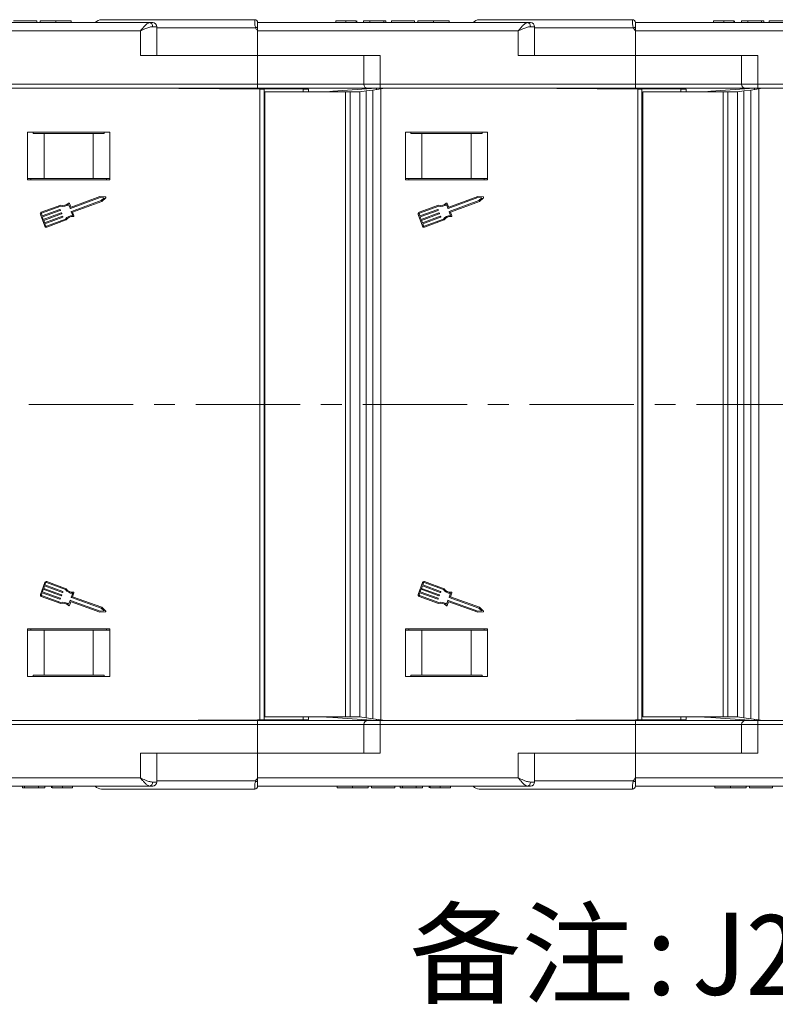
# Model space of a CAD drawing. Header units: millimetres. Extents: x 2816 to 3738, y -75 to 577.
# Tile 16 of 49: x 3480 to 3572, y 50 to 170. Entities that reach past the tile are written whole.
import ezdxf

# ---------------------------------------------------------------- set-up
doc = ezdxf.new("R2010")
doc.units = ezdxf.units.MM
doc.linetypes.add('CENTERX2', pattern=[20.32, 12.7, -2.54, 2.54, -2.54])
doc.styles.add('样式 1', font='仿宋_GB2312.ttf', dxfattribs={"width": 0.8, "height": 6})

msp = doc.modelspace()

# ---------------------------------------------------------------- linework, layer by layer
at = {"color": 7, "linetype": 'Continuous', "lineweight": 15}
for p, q in [((3462.658, 169.731), (3495.508, 169.731)), ((3481.774, 169.931), (3478.953, 169.931)), ((3481.774, 169.931), (3481.774, 169.731)), ((3482.184, 169.931), (3482.184, 169.731)), ((3484.087, 169.931), (3484.087, 169.731)), ((3485.979, 169.931), (3485.979, 169.731)), ((3489.658, 170.081), (3508.308, 170.081)), ((3495.508, 169.731), (3495.89, 169.731)), ((3495.881, 169.231), (3496.39, 169.231)), ((3496.39, 165.731), (3496.39, 169.231)), ((3508.308, 170.081), (3508.308, 170.081)), ((3508.658, 169.731), (3508.658, 169.206)), ((3508.658, 169.731), (3541.508, 169.731)), ((3508.658, 169.206), (3508.658, 168.731)), ((3518.184, 169.931), (3518.184, 169.731)), ((3519.419, 169.931), (3519.419, 169.731)), ((3520.661, 169.931), (3520.661, 169.731)), ((3520.748, 169.931), (3520.748, 169.731)), ((3521.568, 169.931), (3521.568, 169.731)), ((3522.338, 169.931), (3521.568, 169.931)), ((3522.338, 169.931), (3522.338, 169.731)), ((3524.03, 169.931), (3522.338, 169.931)), ((3524.03, 169.931), (3524.03, 169.731)), ((3524.286, 169.931), (3524.03, 169.931)), ((3524.286, 169.931), (3524.286, 169.731)), ((3524.953, 169.931), (3524.953, 169.731)), ((3527.774, 169.931), (3524.953, 169.931)), ((3527.774, 169.931), (3527.774, 169.731)), ((3528.184, 169.931), (3528.184, 169.731)), ((3530.087, 169.931), (3530.087, 169.731)), ((3531.979, 169.931), (3531.979, 169.731)), ((3535.658, 170.081), (3554.308, 170.081)), ((3541.508, 169.731), (3541.89, 169.731)), ((3541.881, 169.231), (3542.39, 169.231)), ((3542.39, 165.731), (3542.39, 169.231)), ((3554.308, 170.081), (3554.308, 170.081)), ((3554.658, 169.731), (3554.658, 169.206)), ((3554.658, 169.731), (3587.508, 169.731)), ((3554.658, 169.206), (3554.658, 168.731)), ((3564.184, 169.931), (3564.184, 169.731)), ((3565.419, 169.931), (3565.419, 169.731)), ((3566.661, 169.931), (3566.661, 169.731)), ((3566.748, 169.931), (3566.748, 169.731)), ((3567.568, 169.931), (3567.568, 169.731)), ((3568.338, 169.931), (3567.568, 169.931)), ((3568.338, 169.931), (3568.338, 169.731)), ((3570.03, 169.931), (3568.338, 169.931)), ((3570.03, 169.931), (3570.03, 169.731)), ((3570.286, 169.931), (3570.03, 169.931)), ((3570.286, 169.931), (3570.286, 169.731)), ((3570.953, 169.931), (3570.953, 169.731)), ((3573.774, 169.931), (3570.953, 169.931)), ((3494.39, 168.731), (3462.658, 168.731)), ((3494.39, 165.731), (3494.39, 168.731)), ((3508.423, 169.081), (3496.39, 169.081)), ((3508.658, 168.731), (3508.658, 165.731)), ((3540.39, 168.731), (3508.658, 168.731)), ((3540.39, 165.731), (3540.39, 168.731)), ((3554.423, 169.081), (3542.39, 169.081)), ((3586.39, 168.731), (3554.658, 168.731)), ((3554.658, 168.731), (3554.658, 165.731)), ((3494.39, 165.731), (3508.658, 165.731)), ((3523.579, 165.731), (3508.658, 165.731)), ((3508.658, 165.731), (3508.658, 162.231)), ((3521.579, 165.731), (3521.579, 162.231)), ((3523.579, 165.731), (3523.579, 162.231)), ((3540.39, 165.731), (3554.658, 165.731)), ((3569.579, 165.731), (3554.658, 165.731)), ((3554.658, 165.731), (3554.658, 162.231)), ((3567.579, 165.731), (3567.579, 162.231)), ((3569.579, 165.731), (3569.579, 162.231)), ((3477.579, 162.231), (3508.658, 162.231)), ((3508.658, 162.231), (3508.658, 161.731)), ((3508.658, 162.231), (3521.579, 162.231)), ((3521.579, 162.231), (3523.579, 162.231)), ((3523.579, 162.231), (3554.658, 162.231)), ((3523.579, 162.231), (3523.579, 161.731)), ((3554.658, 162.231), (3554.658, 161.731)), ((3554.658, 162.231), (3567.579, 162.231)), ((3567.579, 162.231), (3569.579, 162.231)), ((3569.579, 162.231), (3600.658, 162.231)), ((3569.579, 162.231), (3569.579, 161.731)), ((3508.658, 161.731), (3477.579, 161.731)), ((3508.656, 161.661), (3494.158, 161.731)), ((3508.947, 161.634), (3494.158, 161.731)), ((3514.198, 161.634), (3508.656, 161.661)), ((3508.656, 161.636), (3508.656, 161.661)), ((3522.042, 161.731), (3508.658, 161.731)), ((3508.947, 123.231), (3508.947, 161.634)), ((3508.947, 161.634), (3509.447, 161.631)), ((3509.447, 161.631), (3509.447, 123.231)), ((3509.562, 161.281), (3509.562, 123.231)), ((3509.562, 161.281), (3519.363, 161.281)), ((3514.198, 161.634), (3514.855, 161.631)), ((3514.198, 161.281), (3514.198, 161.634)), ((3514.855, 161.631), (3514.855, 161.281)), ((3516.615, 161.281), (3516.891, 161.3)), ((3517.06, 161.312), (3516.891, 161.3)), ((3516.891, 161.3), (3516.891, 161.281)), ((3517.831, 161.365), (3517.06, 161.312)), ((3517.06, 161.281), (3517.06, 161.312)), ((3523.158, 161.731), (3517.831, 161.365)), ((3517.831, 161.365), (3517.831, 161.281)), ((3519.363, 161.281), (3519.363, 123.231)), ((3519.363, 161.281), (3519.924, 161.281)), ((3519.924, 161.281), (3519.924, 123.231)), ((3519.924, 161.281), (3521.092, 161.281)), ((3521.092, 161.281), (3521.88, 161.397)), ((3521.092, 161.281), (3521.092, 123.231)), ((3521.88, 161.397), (3522.702, 161.517)), ((3521.88, 161.397), (3521.88, 123.231)), ((3523.579, 161.731), (3522.079, 161.731)), ((3522.702, 161.517), (3523.686, 161.662)), ((3522.702, 123.231), (3522.702, 161.517)), ((3523.158, 161.584), (3523.158, 161.731)), ((3554.658, 161.731), (3523.579, 161.731)), ((3524.158, 161.731), (3523.686, 161.662)), ((3523.686, 161.662), (3523.686, 123.231)), ((3554.656, 161.661), (3540.158, 161.731)), ((3554.947, 161.634), (3540.158, 161.731)), ((3560.198, 161.634), (3554.656, 161.661)), ((3554.656, 161.636), (3554.656, 161.661)), ((3568.042, 161.731), (3554.658, 161.731)), ((3554.947, 123.231), (3554.947, 161.634)), ((3554.947, 161.634), (3555.447, 161.631)), ((3555.447, 161.631), (3555.447, 123.231)), ((3555.562, 161.281), (3555.562, 123.231)), ((3555.562, 161.281), (3565.363, 161.281)), ((3560.198, 161.634), (3560.855, 161.631)), ((3560.198, 161.281), (3560.198, 161.634)), ((3560.855, 161.631), (3560.855, 161.281)), ((3562.615, 161.281), (3562.891, 161.3)), ((3563.06, 161.312), (3562.891, 161.3)), ((3562.891, 161.3), (3562.891, 161.281)), ((3563.831, 161.365), (3563.06, 161.312)), ((3563.06, 161.281), (3563.06, 161.312)), ((3569.158, 161.731), (3563.831, 161.365)), ((3563.831, 161.365), (3563.831, 161.281)), ((3565.363, 161.281), (3565.363, 123.231)), ((3565.363, 161.281), (3565.924, 161.281)), ((3565.924, 161.281), (3565.924, 123.231)), ((3565.924, 161.281), (3567.092, 161.281)), ((3567.092, 161.281), (3567.88, 161.397)), ((3567.092, 161.281), (3567.092, 123.231)), ((3567.88, 161.397), (3568.702, 161.517)), ((3567.88, 161.397), (3567.88, 123.231)), ((3569.579, 161.731), (3568.079, 161.731)), ((3568.702, 161.517), (3569.686, 161.662)), ((3568.702, 123.231), (3568.702, 161.517)), ((3569.158, 161.584), (3569.158, 161.731)), ((3600.658, 161.731), (3569.579, 161.731)), ((3570.158, 161.731), (3569.686, 161.662)), ((3569.686, 161.662), (3569.686, 123.231)), ((3490.658, 156.381), (3480.658, 156.381)), ((3480.658, 156.381), (3480.658, 150.581)), ((3481.325, 156.231), (3481.325, 156.381)), ((3482.658, 156.231), (3481.325, 156.231)), ((3482.658, 150.731), (3482.658, 156.231)), ((3488.658, 156.231), (3482.658, 156.231)), ((3488.658, 150.731), (3488.658, 156.231)), ((3489.992, 156.231), (3488.658, 156.231)), ((3489.992, 156.381), (3489.992, 156.231)), ((3490.658, 150.581), (3490.658, 156.381)), ((3536.658, 156.381), (3526.658, 156.381)), ((3526.658, 156.381), (3526.658, 150.581)), ((3527.325, 156.231), (3527.325, 156.381)), ((3528.658, 156.231), (3527.325, 156.231)), ((3528.658, 150.731), (3528.658, 156.231)), ((3534.658, 156.231), (3528.658, 156.231)), ((3534.658, 150.731), (3534.658, 156.231)), ((3535.992, 156.231), (3534.658, 156.231)), ((3535.992, 156.381), (3535.992, 156.231)), ((3536.658, 150.581), (3536.658, 156.381)), ((3482.658, 150.731), (3480.658, 150.731)), ((3480.658, 150.581), (3490.658, 150.581)), ((3481.058, 150.731), (3481.058, 150.581)), ((3488.658, 150.731), (3482.658, 150.731)), ((3490.658, 150.731), (3488.658, 150.731)), ((3490.258, 150.731), (3490.258, 150.581)), ((3528.658, 150.731), (3526.658, 150.731)), ((3526.658, 150.581), (3536.658, 150.581)), ((3527.058, 150.731), (3527.058, 150.581)), ((3534.658, 150.731), (3528.658, 150.731)), ((3536.658, 150.731), (3534.658, 150.731)), ((3536.258, 150.731), (3536.258, 150.581)), ((3485.828, 147.118), (3485.658, 147.581)), ((3485.904, 147.281), (3485.745, 147.715)), ((3489.481, 148.418), (3485.869, 147.099)), ((3489.462, 148.547), (3485.945, 147.262)), ((3486, 146.739), (3489.612, 148.059)), ((3486.134, 146.652), (3489.681, 147.948)), ((3490.127, 148.513), (3489.462, 148.547)), ((3489.97, 148.393), (3489.481, 148.418)), ((3489.612, 148.059), (3489.97, 148.393)), ((3489.681, 147.948), (3490.167, 148.403)), ((3531.828, 147.118), (3531.658, 147.581)), ((3531.904, 147.281), (3531.745, 147.715)), ((3535.481, 148.418), (3531.869, 147.099)), ((3535.462, 148.547), (3531.945, 147.262)), ((3532, 146.739), (3535.612, 148.059)), ((3532.134, 146.652), (3535.681, 147.948)), ((3536.127, 148.513), (3535.462, 148.547)), ((3535.97, 148.393), (3535.481, 148.418)), ((3535.612, 148.059), (3535.97, 148.393)), ((3535.681, 147.948), (3536.167, 148.403)), ((3482.212, 146.374), (3482.738, 144.935)), ((3484.704, 147.489), (3482.326, 146.62)), ((3482.332, 146.418), (3482.42, 146.178)), ((3484.711, 147.355), (3482.37, 146.5)), ((3482.42, 146.178), (3484.593, 146.972)), ((3484.637, 146.853), (3482.464, 146.058)), ((3482.573, 145.759), (3484.747, 146.553)), ((3484.79, 146.433), (3482.617, 145.639)), ((3484.634, 146.953), (3484.656, 146.893)), ((3484.788, 146.534), (3484.809, 146.474)), ((3486.15, 146.234), (3485.981, 146.698)), ((3486.303, 146.188), (3486.134, 146.652)), ((3528.212, 146.374), (3528.738, 144.935)), ((3530.704, 147.489), (3528.326, 146.62)), ((3528.332, 146.418), (3528.42, 146.178)), ((3530.711, 147.355), (3528.37, 146.5)), ((3528.42, 146.178), (3530.593, 146.972)), ((3530.637, 146.853), (3528.464, 146.058)), ((3528.573, 145.759), (3530.747, 146.553)), ((3530.79, 146.433), (3528.617, 145.639)), ((3530.634, 146.953), (3530.656, 146.893)), ((3530.788, 146.534), (3530.809, 146.474)), ((3532.15, 146.234), (3531.981, 146.698)), ((3532.303, 146.188), (3532.134, 146.652)), ((3482.464, 146.058), (3482.573, 145.759)), ((3482.617, 145.639), (3482.726, 145.339)), ((3482.726, 145.339), (3484.9, 146.133)), ((3484.944, 146.013), (3482.77, 145.219)), ((3482.77, 145.219), (3482.858, 144.979)), ((3482.94, 144.941), (3485.28, 145.796)), ((3482.984, 144.821), (3485.362, 145.69)), ((3484.941, 146.114), (3484.963, 146.054)), ((3528.464, 146.058), (3528.573, 145.759)), ((3528.617, 145.639), (3528.726, 145.339)), ((3528.726, 145.339), (3530.9, 146.133)), ((3530.944, 146.013), (3528.77, 145.219)), ((3528.77, 145.219), (3528.858, 144.979)), ((3528.94, 144.941), (3531.28, 145.796)), ((3528.984, 144.821), (3531.362, 145.69)), ((3530.941, 146.114), (3530.963, 146.054)), ((3508.947, 84.828), (3508.947, 123.231)), ((3509.447, 123.231), (3509.447, 84.831)), ((3509.562, 123.231), (3509.562, 85.181)), ((3519.363, 123.231), (3519.363, 85.181)), ((3519.924, 123.231), (3519.924, 85.181)), ((3521.092, 123.231), (3521.092, 85.181)), ((3521.88, 123.231), (3521.88, 85.065)), ((3522.702, 84.945), (3522.702, 123.231)), ((3523.686, 123.231), (3523.686, 84.8)), ((3554.947, 84.828), (3554.947, 123.231)), ((3555.447, 123.231), (3555.447, 84.831)), ((3555.562, 123.231), (3555.562, 85.181)), ((3565.363, 123.231), (3565.363, 85.181)), ((3565.924, 123.231), (3565.924, 85.181)), ((3567.092, 123.231), (3567.092, 85.181)), ((3567.88, 123.231), (3567.88, 85.065)), ((3568.702, 84.945), (3568.702, 123.231)), ((3569.686, 123.231), (3569.686, 84.8)), ((3482.738, 101.527), (3482.212, 100.088)), ((3482.726, 101.123), (3482.617, 100.824)), ((3482.617, 100.824), (3484.79, 100.029)), ((3484.9, 100.329), (3482.726, 101.123)), ((3482.858, 101.483), (3482.77, 101.243)), ((3482.77, 101.243), (3484.944, 100.449)), ((3485.28, 100.666), (3482.94, 101.521)), ((3485.362, 100.772), (3482.984, 101.641)), ((3528.738, 101.527), (3528.212, 100.088)), ((3528.726, 101.123), (3528.617, 100.824)), ((3528.617, 100.824), (3530.79, 100.029)), ((3530.9, 100.329), (3528.726, 101.123)), ((3528.858, 101.483), (3528.77, 101.243)), ((3528.77, 101.243), (3530.944, 100.449)), ((3531.28, 100.666), (3528.94, 101.521)), ((3531.362, 100.772), (3528.984, 101.641)), ((3482.326, 99.842), (3484.704, 98.973)), ((3482.42, 100.284), (3482.332, 100.044)), ((3482.37, 99.962), (3484.711, 99.107)), ((3484.593, 99.49), (3482.42, 100.284)), ((3482.573, 100.704), (3482.464, 100.404)), ((3482.464, 100.404), (3484.637, 99.61)), ((3484.747, 99.909), (3482.573, 100.704)), ((3484.656, 99.569), (3484.634, 99.509)), ((3484.809, 99.988), (3484.788, 99.929)), ((3484.963, 100.408), (3484.941, 100.348)), ((3485.981, 99.764), (3486.15, 100.228)), ((3489.612, 98.404), (3486, 99.723)), ((3486.134, 99.81), (3486.303, 100.274)), ((3489.681, 98.515), (3486.134, 99.81)), ((3528.326, 99.842), (3530.704, 98.973)), ((3528.42, 100.284), (3528.332, 100.044)), ((3528.37, 99.962), (3530.711, 99.107)), ((3530.593, 99.49), (3528.42, 100.284)), ((3528.573, 100.704), (3528.464, 100.404)), ((3528.464, 100.404), (3530.637, 99.61)), ((3530.747, 99.909), (3528.573, 100.704)), ((3530.656, 99.569), (3530.634, 99.509)), ((3530.809, 99.988), (3530.788, 99.929)), ((3530.963, 100.408), (3530.941, 100.348)), ((3531.981, 99.764), (3532.15, 100.228)), ((3535.612, 98.404), (3532, 99.723)), ((3532.134, 99.81), (3532.303, 100.274)), ((3535.681, 98.515), (3532.134, 99.81)), ((3485.658, 98.881), (3485.828, 99.345)), ((3485.745, 98.747), (3485.904, 99.181)), ((3485.869, 99.364), (3489.481, 98.044)), ((3485.945, 99.2), (3489.462, 97.915)), ((3489.97, 98.069), (3489.612, 98.404)), ((3490.167, 98.06), (3489.681, 98.515)), ((3531.658, 98.881), (3531.828, 99.345)), ((3531.745, 98.747), (3531.904, 99.181)), ((3531.869, 99.364), (3535.481, 98.044)), ((3531.945, 99.2), (3535.462, 97.915)), ((3535.97, 98.069), (3535.612, 98.404)), ((3536.167, 98.06), (3535.681, 98.515)), ((3489.462, 97.915), (3490.127, 97.949)), ((3489.481, 98.044), (3489.97, 98.069)), ((3535.462, 97.915), (3536.127, 97.949)), ((3535.481, 98.044), (3535.97, 98.069)), ((3490.658, 95.881), (3480.658, 95.881)), ((3480.658, 95.881), (3480.658, 90.081)), ((3482.658, 95.731), (3480.658, 95.731)), ((3481.058, 95.881), (3481.058, 95.731)), ((3482.658, 95.731), (3482.658, 90.231)), ((3488.658, 95.731), (3482.658, 95.731)), ((3488.658, 95.731), (3488.658, 90.231)), ((3490.658, 95.731), (3488.658, 95.731)), ((3490.258, 95.881), (3490.258, 95.731)), ((3490.658, 90.081), (3490.658, 95.881)), ((3536.658, 95.881), (3526.658, 95.881)), ((3526.658, 95.881), (3526.658, 90.081)), ((3528.658, 95.731), (3526.658, 95.731)), ((3527.058, 95.881), (3527.058, 95.731)), ((3528.658, 95.731), (3528.658, 90.231)), ((3534.658, 95.731), (3528.658, 95.731)), ((3534.658, 95.731), (3534.658, 90.231)), ((3536.658, 95.731), (3534.658, 95.731)), ((3536.258, 95.881), (3536.258, 95.731)), ((3536.658, 90.081), (3536.658, 95.881)), ((3480.658, 90.081), (3490.658, 90.081)), ((3481.325, 90.231), (3481.325, 90.081)), ((3482.658, 90.231), (3481.325, 90.231)), ((3488.658, 90.231), (3482.658, 90.231)), ((3489.992, 90.231), (3488.658, 90.231)), ((3489.992, 90.081), (3489.992, 90.231)), ((3526.658, 90.081), (3536.658, 90.081)), ((3527.325, 90.231), (3527.325, 90.081)), ((3528.658, 90.231), (3527.325, 90.231)), ((3534.658, 90.231), (3528.658, 90.231)), ((3535.992, 90.231), (3534.658, 90.231)), ((3535.992, 90.081), (3535.992, 90.231)), ((3519.363, 85.181), (3509.562, 85.181)), ((3514.198, 84.828), (3514.198, 85.181)), ((3514.855, 85.181), (3514.855, 84.831)), ((3516.891, 85.162), (3516.615, 85.181)), ((3516.891, 85.181), (3516.891, 85.162)), ((3516.891, 85.162), (3517.06, 85.15)), ((3517.06, 85.15), (3517.06, 85.181)), ((3517.06, 85.15), (3517.831, 85.097)), ((3517.831, 85.181), (3517.831, 85.097)), ((3519.924, 85.181), (3519.363, 85.181)), ((3521.092, 85.181), (3519.924, 85.181)), ((3521.88, 85.065), (3521.092, 85.181)), ((3565.363, 85.181), (3555.562, 85.181)), ((3560.198, 84.828), (3560.198, 85.181)), ((3560.855, 85.181), (3560.855, 84.831)), ((3562.891, 85.162), (3562.615, 85.181)), ((3562.891, 85.181), (3562.891, 85.162)), ((3562.891, 85.162), (3563.06, 85.15)), ((3563.06, 85.15), (3563.06, 85.181)), ((3563.06, 85.15), (3563.831, 85.097)), ((3563.831, 85.181), (3563.831, 85.097)), ((3565.924, 85.181), (3565.363, 85.181)), ((3567.092, 85.181), (3565.924, 85.181)), ((3567.88, 85.065), (3567.092, 85.181)), ((3508.658, 84.731), (3477.579, 84.731)), ((3477.579, 84.231), (3508.658, 84.231)), ((3494.158, 84.731), (3508.947, 84.828)), ((3494.158, 84.731), (3508.656, 84.801)), ((3508.656, 84.801), (3514.198, 84.828)), ((3508.656, 84.801), (3508.656, 84.826)), ((3508.658, 84.231), (3508.658, 84.731)), ((3522.042, 84.731), (3508.658, 84.731)), ((3508.658, 80.731), (3508.658, 84.231)), ((3508.658, 84.231), (3521.579, 84.231)), ((3509.447, 84.831), (3508.947, 84.828)), ((3514.855, 84.831), (3514.198, 84.828)), ((3517.831, 85.097), (3523.158, 84.731)), ((3521.579, 84.231), (3521.579, 80.731)), ((3521.579, 84.231), (3523.579, 84.231)), ((3522.702, 84.945), (3521.88, 85.065)), ((3523.579, 84.731), (3522.079, 84.731)), ((3523.686, 84.8), (3522.702, 84.945)), ((3523.158, 84.731), (3523.158, 84.878)), ((3554.658, 84.731), (3523.579, 84.731)), ((3523.579, 84.231), (3523.579, 84.731)), ((3523.579, 84.231), (3554.658, 84.231)), ((3523.579, 80.731), (3523.579, 84.231)), ((3523.686, 84.8), (3524.158, 84.731)), ((3540.158, 84.731), (3554.947, 84.828)), ((3540.158, 84.731), (3554.656, 84.801)), ((3554.656, 84.801), (3560.198, 84.828)), ((3554.656, 84.801), (3554.656, 84.826)), ((3568.042, 84.731), (3554.658, 84.731)), ((3554.658, 84.231), (3554.658, 84.731)), ((3554.658, 80.731), (3554.658, 84.231)), ((3554.658, 84.231), (3567.579, 84.231)), ((3555.447, 84.831), (3554.947, 84.828)), ((3560.855, 84.831), (3560.198, 84.828)), ((3563.831, 85.097), (3569.158, 84.731)), ((3567.579, 84.231), (3567.579, 80.731)), ((3567.579, 84.231), (3569.579, 84.231)), ((3568.702, 84.945), (3567.88, 85.065)), ((3569.579, 84.731), (3568.079, 84.731)), ((3569.686, 84.8), (3568.702, 84.945)), ((3569.158, 84.731), (3569.158, 84.878)), ((3600.658, 84.731), (3569.579, 84.731)), ((3569.579, 84.231), (3569.579, 84.731)), ((3569.579, 84.231), (3600.658, 84.231)), ((3569.579, 80.731), (3569.579, 84.231)), ((3569.686, 84.8), (3570.158, 84.731)), ((3494.39, 80.731), (3494.39, 77.731)), ((3494.39, 80.731), (3508.658, 80.731)), ((3496.39, 77.231), (3496.39, 80.731)), ((3508.658, 77.731), (3508.658, 80.731)), ((3523.579, 80.731), (3508.658, 80.731)), ((3540.39, 80.731), (3540.39, 77.731)), ((3540.39, 80.731), (3554.658, 80.731)), ((3542.39, 77.231), (3542.39, 80.731)), ((3554.658, 77.731), (3554.658, 80.731)), ((3569.579, 80.731), (3554.658, 80.731)), ((3494.39, 77.731), (3462.658, 77.731)), ((3495.881, 77.231), (3496.39, 77.231)), ((3508.423, 77.381), (3496.39, 77.381)), ((3540.39, 77.731), (3508.658, 77.731)), ((3508.658, 77.256), (3508.658, 77.731)), ((3508.658, 76.731), (3508.658, 77.256)), ((3541.881, 77.231), (3542.39, 77.231)), ((3554.423, 77.381), (3542.39, 77.381)), ((3586.39, 77.731), (3554.658, 77.731)), ((3554.658, 77.256), (3554.658, 77.731)), ((3554.658, 76.731), (3554.658, 77.256)), ((3462.658, 76.731), (3495.508, 76.731)), ((3480.03, 76.531), (3480.03, 76.731)), ((3480.03, 76.531), (3480.286, 76.531)), ((3480.286, 76.531), (3480.286, 76.731)), ((3480.286, 76.531), (3481.979, 76.531)), ((3481.979, 76.531), (3481.979, 76.731)), ((3481.979, 76.531), (3482.748, 76.531)), ((3482.748, 76.531), (3482.748, 76.731)), ((3483.568, 76.531), (3483.568, 76.731)), ((3483.656, 76.531), (3483.656, 76.731)), ((3484.897, 76.531), (3484.897, 76.731)), ((3486.133, 76.531), (3486.133, 76.731)), ((3489.658, 76.381), (3508.308, 76.381)), ((3495.508, 76.731), (3495.89, 76.731)), ((3508.308, 76.381), (3508.308, 76.381)), ((3508.658, 76.731), (3541.508, 76.731)), ((3518.338, 76.531), (3518.338, 76.731)), ((3520.23, 76.531), (3520.23, 76.731)), ((3522.133, 76.531), (3522.133, 76.731)), ((3522.543, 76.531), (3522.543, 76.731)), ((3522.543, 76.531), (3525.363, 76.531)), ((3525.363, 76.531), (3525.363, 76.731)), ((3526.03, 76.531), (3526.03, 76.731)), ((3526.03, 76.531), (3526.286, 76.531)), ((3526.286, 76.531), (3526.286, 76.731)), ((3526.286, 76.531), (3527.979, 76.531)), ((3527.979, 76.531), (3527.979, 76.731)), ((3527.979, 76.531), (3528.748, 76.531)), ((3528.748, 76.531), (3528.748, 76.731)), ((3529.568, 76.531), (3529.568, 76.731)), ((3529.656, 76.531), (3529.656, 76.731)), ((3530.897, 76.531), (3530.897, 76.731)), ((3532.133, 76.531), (3532.133, 76.731)), ((3535.658, 76.381), (3554.308, 76.381)), ((3541.508, 76.731), (3541.89, 76.731)), ((3554.308, 76.381), (3554.308, 76.381)), ((3554.658, 76.731), (3587.508, 76.731)), ((3564.338, 76.531), (3564.338, 76.731)), ((3566.23, 76.531), (3566.23, 76.731)), ((3568.133, 76.531), (3568.133, 76.731)), ((3568.543, 76.531), (3568.543, 76.731)), ((3568.543, 76.531), (3571.363, 76.531)), ((3571.363, 76.531), (3571.363, 76.731))]:
    msp.add_line(p, q, dxfattribs=at)
at = {"color": 1, "linetype": 'CENTERX2', "lineweight": 13}
msp.add_line((3656.082, 123.231), (3105.421, 123.231), dxfattribs=at)
at = {"color": 7, "linetype": 'Continuous', "lineweight": 15}
for centre, radius, start, end in [((3489.658, 169.081), 1, 90, 139.4584), ((3495.434, 169.287), 0.451, 352.91865, 80.4798), ((3495.89, 169.231), 0.5, 0, 90), ((3508.308, 169.731), 0.35, 0.00166, 90.00559), ((3508.308, 169.731), 0.35, 0, 90), ((3529.764, 129.185), 45.245, 117.80537, 118.14247), ((3535.658, 169.081), 1, 90, 139.4584), ((3541.434, 169.287), 0.451, 352.91865, 80.4798), ((3541.89, 169.231), 0.5, 0, 90), ((3554.308, 169.731), 0.35, 0.00166, 90.00559), ((3554.308, 169.731), 0.35, 0, 90), ((3575.764, 129.185), 45.245, 117.80537, 118.14247), ((3522.079, 162.231), 0.5, 180, 270), ((3568.079, 162.231), 0.5, 180, 270), ((3484.962, 148.402), 0.949, 254.2528, 315.58546), ((3484.962, 148.402), 1.076, 256.51116, 310.30711), ((3485.685, 147.693), 0.0638, 20.07046, 135.58546), ((3490.123, 148.449), 0.0638, 313.09192, 87.049), ((3530.962, 148.402), 0.949, 254.2528, 315.58546), ((3530.962, 148.402), 1.076, 256.51116, 310.30711), ((3531.685, 147.693), 0.0638, 20.07046, 135.58546), ((3536.123, 148.449), 0.0638, 313.09192, 87.049), ((3482.392, 146.44), 0.192, 110.07046, 200.07046), ((3482.392, 146.44), 0.0638, 110.07046, 200.07046), ((3484.604, 146.942), 0.0319, 20.07046, 110.07046), ((3484.626, 146.882), 0.0319, 290.07046, 20.07046), ((3484.758, 146.523), 0.0319, 20.07046, 110.07046), ((3484.779, 146.463), 0.0319, 290.07046, 20.07046), ((3485.858, 147.129), 0.0319, 200.07046, 290.07046), ((3485.934, 147.292), 0.0319, 200.07046, 290.07046), ((3486.011, 146.709), 0.0319, 110.07046, 200.07046), ((3528.392, 146.44), 0.192, 110.07046, 200.07046), ((3528.392, 146.44), 0.0638, 110.07046, 200.07046), ((3530.604, 146.942), 0.0319, 20.07046, 110.07046), ((3530.626, 146.882), 0.0319, 290.07046, 20.07046), ((3530.758, 146.523), 0.0319, 20.07046, 110.07046), ((3530.779, 146.463), 0.0319, 290.07046, 20.07046), ((3531.858, 147.129), 0.0319, 200.07046, 290.07046), ((3531.934, 147.292), 0.0319, 200.07046, 290.07046), ((3532.011, 146.709), 0.0319, 110.07046, 200.07046), ((3484.911, 146.103), 0.0319, 20.07046, 110.07046), ((3484.933, 146.043), 0.0319, 290.07046, 20.07046), ((3486.147, 145.158), 1.076, 89.8338, 143.62975), ((3486.147, 145.158), 0.949, 84.55545, 145.88812), ((3486.243, 146.166), 0.0638, 264.55545, 20.07046), ((3530.911, 146.103), 0.0319, 20.07046, 110.07046), ((3530.933, 146.043), 0.0319, 290.07046, 20.07046), ((3532.147, 145.158), 1.076, 89.8338, 143.62975), ((3532.147, 145.158), 0.949, 84.55545, 145.88812), ((3532.243, 146.166), 0.0638, 264.55545, 20.07046), ((3482.918, 145.001), 0.192, 200.07046, 290.07046), ((3482.918, 145.001), 0.0638, 200.07046, 290.07046), ((3528.918, 145.001), 0.192, 200.07046, 290.07046), ((3528.918, 145.001), 0.0638, 200.07046, 290.07046), ((3482.918, 101.461), 0.192, 69.92954, 159.92954), ((3482.918, 101.461), 0.0638, 69.92954, 159.92954), ((3486.147, 101.304), 0.949, 214.11188, 275.44455), ((3528.918, 101.461), 0.192, 69.92954, 159.92954), ((3528.918, 101.461), 0.0638, 69.92954, 159.92954), ((3532.147, 101.304), 0.949, 214.11188, 275.44455), ((3482.392, 100.022), 0.192, 159.92954, 249.92954), ((3482.392, 100.022), 0.0638, 159.92954, 249.92954), ((3484.626, 99.58), 0.0319, 339.92954, 69.92954), ((3484.758, 99.939), 0.0319, 249.92954, 339.92954), ((3484.779, 99.999), 0.0319, 339.92954, 69.92954), ((3484.911, 100.359), 0.0319, 249.92954, 339.92954), ((3484.933, 100.419), 0.0319, 339.92954, 69.92954), ((3486.147, 101.304), 1.076, 216.37025, 270.1662), ((3486.011, 99.753), 0.0319, 159.92954, 249.92954), ((3486.243, 100.296), 0.0638, 339.92954, 95.44455), ((3528.392, 100.022), 0.192, 159.92954, 249.92954), ((3528.392, 100.022), 0.0638, 159.92954, 249.92954), ((3530.626, 99.58), 0.0319, 339.92954, 69.92954), ((3530.758, 99.939), 0.0319, 249.92954, 339.92954), ((3530.779, 99.999), 0.0319, 339.92954, 69.92954), ((3530.911, 100.359), 0.0319, 249.92954, 339.92954), ((3530.933, 100.419), 0.0319, 339.92954, 69.92954), ((3532.147, 101.304), 1.076, 216.37025, 270.1662), ((3532.011, 99.753), 0.0319, 159.92954, 249.92954), ((3532.243, 100.296), 0.0638, 339.92954, 95.44455), ((3484.604, 99.52), 0.0319, 249.92954, 339.92954), ((3484.962, 98.06), 0.949, 44.41454, 105.7472), ((3484.962, 98.06), 1.076, 49.69289, 103.48884), ((3485.685, 98.769), 0.0638, 224.41454, 339.92954), ((3485.858, 99.334), 0.0319, 69.92954, 159.92954), ((3485.934, 99.17), 0.0319, 69.92954, 159.92954), ((3530.604, 99.52), 0.0319, 249.92954, 339.92954), ((3530.962, 98.06), 0.949, 44.41454, 105.7472), ((3530.962, 98.06), 1.076, 49.69289, 103.48884), ((3531.685, 98.769), 0.0638, 224.41454, 339.92954), ((3531.858, 99.334), 0.0319, 69.92954, 159.92954), ((3531.934, 99.17), 0.0319, 69.92954, 159.92954), ((3490.123, 98.013), 0.0638, 272.951, 46.90808), ((3536.123, 98.013), 0.0638, 272.951, 46.90808), ((3522.079, 84.231), 0.5, 90, 180), ((3568.079, 84.231), 0.5, 90, 180), ((3495.434, 77.176), 0.451, 279.5202, 7.08135), ((3495.89, 77.231), 0.5, 270, 0), ((3529.764, 117.278), 45.245, 241.85753, 242.19463), ((3541.434, 77.176), 0.451, 279.5202, 7.08135), ((3541.89, 77.231), 0.5, 270, 0), ((3575.764, 117.278), 45.245, 241.85753, 242.19463), ((3489.658, 77.381), 1, 220.5416, 270), ((3508.308, 76.731), 0.35, 269.99441, 359.99834), ((3508.308, 76.731), 0.35, 270, 0), ((3535.658, 77.381), 1, 220.5416, 270), ((3554.308, 76.731), 0.35, 269.99441, 359.99834), ((3554.308, 76.731), 0.35, 270, 0)]:
    msp.add_arc(centre, radius, start, end, dxfattribs=at)
for points, knots in [([(3484.087, 169.931), (3483.791, 169.931), (3483.201, 169.931), (3482.538, 169.931), (3482.222, 169.931), (3482.197, 169.931), (3482.184, 169.931)], [0, 0, 0, 0, 0.2799425, 0.558704, 0.7790449, 1, 1, 1, 1]), ([(3485.979, 169.931), (3485.959, 169.931), (3485.92, 169.931), (3485.454, 169.931), (3484.783, 169.931), (3484.319, 169.931), (3484.087, 169.931)], [0, 0, 0, 0, 0.280551, 0.5594882, 0.779434, 1, 1, 1, 1]), ([(3495.508, 169.731), (3495.481, 169.728), (3495.425, 169.722), (3495.319, 169.669), (3495.19, 169.578), (3495.074, 169.474), (3494.917, 169.322), (3494.762, 169.156), (3494.596, 168.968), (3494.517, 168.877), (3494.472, 168.825), (3494.446, 168.795), (3494.423, 168.769), (3494.408, 168.752), (3494.4, 168.742), (3494.394, 168.736), (3494.392, 168.733), (3494.39, 168.731)], [0, 0, 0, 0, 0.1010295, 0.2049461, 0.3371683, 0.4742971, 0.5161999, 0.7436507, 0.8530899, 0.914248, 0.9321698, 0.9601369, 0.976545, 0.9861936, 0.994698, 0.9959318, 1, 1, 1, 1]), ([(3494.39, 168.731), (3494.393, 168.732), (3494.404, 168.737), (3494.442, 168.754), (3494.487, 168.773), (3494.746, 168.885), (3495.142, 169.051), (3495.595, 169.206), (3495.802, 169.224), (3495.881, 169.231)], [0, 0, 0, 0, 0.0050875, 0.0203691, 0.0708073, 0.0890863, 0.5003107, 0.809226, 1, 1, 1, 1]), ([(3508.423, 169.081), (3508.411, 169.118), (3508.376, 169.23), (3508.339, 169.441), (3508.314, 169.694), (3508.306, 169.916), (3508.306, 170.056), (3508.308, 170.073), (3508.308, 170.081)], [0, 0, 0, 0, 0.07361036, 0.22528134, 0.41271887, 0.61605406, 0.82678302, 1, 1, 1, 1]), ([(3519.419, 169.931), (3519.224, 169.931), (3518.836, 169.931), (3518.391, 169.931), (3518.207, 169.931), (3518.192, 169.931), (3518.184, 169.931)], [0, 0, 0, 0, 0.2802457, 0.5584161, 0.7788266, 1, 1, 1, 1]), ([(3520.661, 169.931), (3520.598, 169.931), (3520.472, 169.931), (3520.031, 169.931), (3519.651, 169.931), (3519.419, 169.931)], [0, 0, 0, 0, 0.2801216, 0.5603549, 1, 1, 1, 1]), ([(3530.087, 169.931), (3529.791, 169.931), (3529.201, 169.931), (3528.538, 169.931), (3528.222, 169.931), (3528.197, 169.931), (3528.184, 169.931)], [0, 0, 0, 0, 0.2799425, 0.558704, 0.7790449, 1, 1, 1, 1]), ([(3531.979, 169.931), (3531.959, 169.931), (3531.92, 169.931), (3531.454, 169.931), (3530.783, 169.931), (3530.319, 169.931), (3530.087, 169.931)], [0, 0, 0, 0, 0.280551, 0.5594882, 0.779434, 1, 1, 1, 1]), ([(3541.508, 169.731), (3541.481, 169.728), (3541.425, 169.722), (3541.319, 169.669), (3541.19, 169.578), (3541.074, 169.474), (3540.917, 169.322), (3540.762, 169.156), (3540.596, 168.968), (3540.517, 168.877), (3540.472, 168.825), (3540.446, 168.795), (3540.423, 168.769), (3540.408, 168.752), (3540.4, 168.742), (3540.394, 168.736), (3540.392, 168.733), (3540.39, 168.731)], [0, 0, 0, 0, 0.1010295, 0.2049461, 0.3371683, 0.4742971, 0.5161999, 0.7436507, 0.8530899, 0.914248, 0.9321698, 0.9601369, 0.976545, 0.9861936, 0.994698, 0.9959318, 1, 1, 1, 1]), ([(3540.39, 168.731), (3540.393, 168.732), (3540.404, 168.737), (3540.442, 168.754), (3540.487, 168.773), (3540.746, 168.885), (3541.142, 169.051), (3541.595, 169.206), (3541.802, 169.224), (3541.881, 169.231)], [0, 0, 0, 0, 0.0050875, 0.0203691, 0.0708073, 0.0890863, 0.5003107, 0.809226, 1, 1, 1, 1]), ([(3554.423, 169.081), (3554.411, 169.118), (3554.376, 169.23), (3554.339, 169.441), (3554.314, 169.694), (3554.306, 169.916), (3554.306, 170.056), (3554.308, 170.073), (3554.308, 170.081)], [0, 0, 0, 0, 0.07361036, 0.22528134, 0.41271887, 0.61605406, 0.82678302, 1, 1, 1, 1]), ([(3565.419, 169.931), (3565.224, 169.931), (3564.836, 169.931), (3564.391, 169.931), (3564.207, 169.931), (3564.192, 169.931), (3564.184, 169.931)], [0, 0, 0, 0, 0.2802457, 0.5584161, 0.7788266, 1, 1, 1, 1]), ([(3566.661, 169.931), (3566.598, 169.931), (3566.472, 169.931), (3566.031, 169.931), (3565.651, 169.931), (3565.419, 169.931)], [0, 0, 0, 0, 0.2801216, 0.5603549, 1, 1, 1, 1]), ([(3508.658, 168.731), (3508.657, 168.732), (3508.588, 168.826), (3508.504, 168.939), (3508.435, 169.06), (3508.423, 169.081)], [0, 0, 0, 0, 0.0120871, 0.8246302, 1, 1, 1, 1]), ([(3554.658, 168.731), (3554.657, 168.732), (3554.588, 168.826), (3554.504, 168.939), (3554.435, 169.06), (3554.423, 169.081)], [0, 0, 0, 0, 0.0120871, 0.8246302, 1, 1, 1, 1]), ([(3494.39, 77.731), (3494.393, 77.73), (3494.404, 77.725), (3494.442, 77.709), (3494.487, 77.689), (3494.746, 77.578), (3495.142, 77.411), (3495.595, 77.256), (3495.802, 77.238), (3495.881, 77.231)], [0, 0, 0, 0, 0.00508751, 0.02036912, 0.07080725, 0.08908627, 0.50031067, 0.809226, 1, 1, 1, 1]), ([(3495.508, 76.731), (3495.481, 76.734), (3495.425, 76.74), (3495.319, 76.793), (3495.19, 76.884), (3495.074, 76.988), (3494.917, 77.141), (3494.762, 77.307), (3494.596, 77.494), (3494.517, 77.585), (3494.472, 77.637), (3494.446, 77.667), (3494.423, 77.694), (3494.408, 77.71), (3494.4, 77.72), (3494.394, 77.727), (3494.392, 77.729), (3494.39, 77.731)], [0, 0, 0, 0, 0.10102949, 0.20494614, 0.33716829, 0.47429709, 0.5161999, 0.74365074, 0.85308987, 0.91424801, 0.93216977, 0.96013693, 0.97654495, 0.98619361, 0.99469798, 0.99593178, 1, 1, 1, 1]), ([(3508.423, 77.381), (3508.411, 77.344), (3508.376, 77.232), (3508.339, 77.022), (3508.314, 76.768), (3508.306, 76.546), (3508.306, 76.406), (3508.308, 76.389), (3508.308, 76.381)], [0, 0, 0, 0, 0.0736104, 0.2252813, 0.4127189, 0.6160541, 0.826783, 1, 1, 1, 1]), ([(3508.658, 77.731), (3508.657, 77.73), (3508.588, 77.637), (3508.504, 77.524), (3508.435, 77.403), (3508.423, 77.381)], [0, 0, 0, 0, 0.0120871, 0.8246302, 1, 1, 1, 1]), ([(3540.39, 77.731), (3540.393, 77.73), (3540.404, 77.725), (3540.442, 77.709), (3540.487, 77.689), (3540.746, 77.578), (3541.142, 77.411), (3541.595, 77.256), (3541.802, 77.238), (3541.881, 77.231)], [0, 0, 0, 0, 0.00508751, 0.02036912, 0.07080725, 0.08908627, 0.50031067, 0.809226, 1, 1, 1, 1]), ([(3541.508, 76.731), (3541.481, 76.734), (3541.425, 76.74), (3541.319, 76.793), (3541.19, 76.884), (3541.074, 76.988), (3540.917, 77.141), (3540.762, 77.307), (3540.596, 77.494), (3540.517, 77.585), (3540.472, 77.637), (3540.446, 77.667), (3540.423, 77.694), (3540.408, 77.71), (3540.4, 77.72), (3540.394, 77.727), (3540.392, 77.729), (3540.39, 77.731)], [0, 0, 0, 0, 0.10102949, 0.20494614, 0.33716829, 0.47429709, 0.5161999, 0.74365074, 0.85308987, 0.91424801, 0.93216977, 0.96013693, 0.97654495, 0.98619361, 0.99469798, 0.99593178, 1, 1, 1, 1]), ([(3554.423, 77.381), (3554.411, 77.344), (3554.376, 77.232), (3554.339, 77.022), (3554.314, 76.768), (3554.306, 76.546), (3554.306, 76.406), (3554.308, 76.389), (3554.308, 76.381)], [0, 0, 0, 0, 0.0736104, 0.2252813, 0.4127189, 0.6160541, 0.826783, 1, 1, 1, 1]), ([(3554.658, 77.731), (3554.657, 77.73), (3554.588, 77.637), (3554.504, 77.524), (3554.435, 77.403), (3554.423, 77.381)], [0, 0, 0, 0, 0.0120871, 0.8246302, 1, 1, 1, 1]), ([(3483.656, 76.531), (3483.719, 76.531), (3483.844, 76.531), (3484.285, 76.531), (3484.665, 76.531), (3484.897, 76.531)], [0, 0, 0, 0, 0.28012164, 0.5603549, 1, 1, 1, 1]), ([(3484.897, 76.531), (3485.092, 76.531), (3485.481, 76.531), (3485.926, 76.531), (3486.109, 76.531), (3486.125, 76.531), (3486.133, 76.531)], [0, 0, 0, 0, 0.2802457, 0.5584161, 0.7788266, 1, 1, 1, 1]), ([(3518.338, 76.531), (3518.357, 76.531), (3518.397, 76.531), (3518.863, 76.531), (3519.534, 76.531), (3519.997, 76.531), (3520.23, 76.531)], [0, 0, 0, 0, 0.280551, 0.5594882, 0.779434, 1, 1, 1, 1]), ([(3520.23, 76.531), (3520.525, 76.531), (3521.116, 76.531), (3521.779, 76.531), (3522.094, 76.531), (3522.12, 76.531), (3522.133, 76.531)], [0, 0, 0, 0, 0.2799425, 0.558704, 0.7790449, 1, 1, 1, 1]), ([(3529.656, 76.531), (3529.719, 76.531), (3529.844, 76.531), (3530.285, 76.531), (3530.665, 76.531), (3530.897, 76.531)], [0, 0, 0, 0, 0.28012164, 0.5603549, 1, 1, 1, 1]), ([(3530.897, 76.531), (3531.092, 76.531), (3531.481, 76.531), (3531.926, 76.531), (3532.109, 76.531), (3532.125, 76.531), (3532.133, 76.531)], [0, 0, 0, 0, 0.2802457, 0.5584161, 0.7788266, 1, 1, 1, 1]), ([(3564.338, 76.531), (3564.357, 76.531), (3564.397, 76.531), (3564.863, 76.531), (3565.534, 76.531), (3565.997, 76.531), (3566.23, 76.531)], [0, 0, 0, 0, 0.280551, 0.5594882, 0.779434, 1, 1, 1, 1]), ([(3566.23, 76.531), (3566.525, 76.531), (3567.116, 76.531), (3567.779, 76.531), (3568.094, 76.531), (3568.12, 76.531), (3568.133, 76.531)], [0, 0, 0, 0, 0.2799425, 0.558704, 0.7790449, 1, 1, 1, 1])]:
    msp.add_open_spline(points, degree=3, knots=knots, dxfattribs=at)

# ---------------------------------------------------------------- texts
at = {"color": 5, "lineweight": 9, "insert": (3447.875, 61.31), "char_height": 10, "attachment_point": 1, "style": '样式 1'}
msp.add_mtext_dynamic_manual_height_columns('{\\W5.8268;\\C7;  \\W1;备注:J25F.1.77S可选装斜接头。}', width=351.47686, gutter_width=30, heights=[0], dxfattribs=at)

doc.saveas('drawing.dxf')
